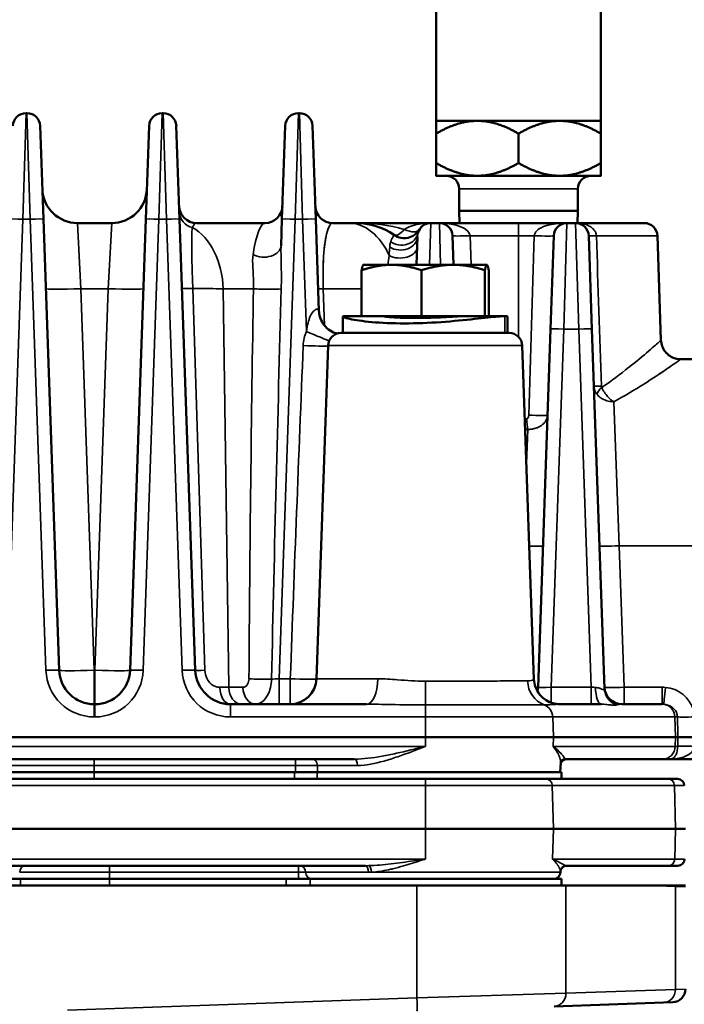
# Model space of a CAD drawing. Header units: inches. Extents: x 1 to 237, y 4 to 150.
# Tile 75 of 237: x 74.18 to 77.21, y 124.29 to 128.78. Entities that reach past the tile are written whole.
import ezdxf

# ---------------------------------------------------------------- set-up
doc = ezdxf.new("R2010")
doc.units = ezdxf.units.IN
doc.header["$LTSCALE"] = 7
doc.header["$MEASUREMENT"] = 0
for name, color, linetype, lineweight in [('Dimension (ANSI)', 7, 'Continuous', 25), ('Visible (ANSI)', 7, 'Continuous', 50), ('Visible Narrow (ANSI)', 7, 'Continuous', 35)]:
    doc.layers.add(name, color=color, linetype=linetype, lineweight=lineweight)
doc.styles.add('Dimension Text', font='tahoma.ttf')
doc.dimstyles.new('Dual Dimension', dxfattribs={"dimscale": 7, "dimtxt": 0.12, "dimasz": 0.098425, "dimexe": 0.125, "dimexo": 0.0625, "dimgap": 0.031496, "dimtad": 0, "dimtih": 1, "dimtoh": 1, "dimrnd": 1e-08, "dimzin": 4, "dimdsep": 46, "dimtxsty": 'Dimension Text', "dimcen": 0.09, "dimdle": 0.393701, "dimclrd": 256, "dimclre": 256, "dimclrt": 256, "dimadec": 0, "dimazin": 1, "dimtfac": 1, "dimtofl": 0, "dimtmove": 0, "dimatfit": 3, "dimfxl": 1, "dimtolj": 1, "dimtzin": 4, "dimlwd": -1, "dimlwe": -1, "dimarcsym": 0})

# ---------------------------------------------------------------- blocks, each defined once
blk = doc.blocks.new('*D10')
at = {"layer": 'Defpoints', "color": 0, "transparency": 16777216}
for p in [(20.6089, 136.146), (20.6089, 123.4689), (99.1107, 113.146)]:
    blk.add_point(p, dxfattribs=at)
at = {"layer": 'Dimension (ANSI)', "transparency": 16777216}
for p, q in [((20.6089, 123.9064), (20.6089, 137.021)), ((99.1107, 113.5835), (99.1107, 137.021)), ((21.2979, 136.146), (55.6692, 136.146)), ((98.4217, 136.146), (64.0504, 136.146))]:
    blk.add_line(p, q, dxfattribs=at)
for points in [[(21.2979, 136.2609), (21.2979, 136.0312), (20.6089, 136.146)], [(98.4217, 136.2609), (98.4217, 136.0312), (99.1107, 136.146)]]:
    blk.add_solid(points, dxfattribs=at)
at = {"layer": 'Dimension (ANSI)', "transparency": 16777216, "insert": (59.8598, 136.146), "char_height": 0.84, "attachment_point": 5, "style": 'Dimension Text'}
blk.add_mtext('\\A1;{\\H3.0x;(}\\S78.50^ 1993.9 mm;{\\H3.0x;)}', dxfattribs=at)

msp = doc.modelspace()

# ---------------------------------------------------------------- linework, layer by layer
at = {"layer": 'Visible (ANSI)'}
for p, q in [((76.0761, 129.4405), (76.0761, 128.3155)), ((76.8261, 129.4405), (76.8261, 128.3155)), ((74.2132, 128.3505), (74.209, 128.3505)), ((74.8332, 128.3505), (74.829, 128.3505)), ((75.4532, 128.3505), (75.449, 128.3505)), ((76.0761, 128.3155), (76.2636, 128.3155)), ((76.2636, 128.3155), (76.6386, 128.3155)), ((76.6386, 128.3155), (76.8261, 128.3155)), ((74.2731, 128.2926), (74.2879, 127.868)), ((74.7542, 127.868), (74.7691, 128.2926)), ((74.8931, 128.2926), (74.9079, 127.868)), ((75.3742, 127.868), (75.3891, 128.2926)), ((75.5131, 128.2926), (75.5279, 127.868)), ((76.0761, 128.2575), (76.0761, 128.1236)), ((76.4511, 128.2575), (76.4511, 128.1236)), ((76.8261, 128.2575), (76.8261, 128.1236)), ((76.0761, 128.0655), (76.2636, 128.0655)), ((76.2636, 128.0655), (76.6386, 128.0655)), ((76.6386, 128.0655), (76.8261, 128.0655)), ((76.1811, 127.9055), (76.1811, 128.0055)), ((76.7211, 127.9055), (76.7211, 128.0055)), ((76.1811, 127.9055), (76.7211, 127.9055)), ((76.183, 127.8505), (76.1811, 127.9055)), ((76.7192, 127.8505), (76.7211, 127.9055)), ((74.3596, 125.815), (74.2879, 127.868)), ((74.7542, 127.868), (74.6826, 125.815)), ((74.9796, 125.815), (74.9079, 127.868)), ((75.3742, 127.868), (75.37, 127.7472)), ((75.5425, 127.4514), (75.5279, 127.868)), ((74.5991, 127.8505), (74.4431, 127.8505)), ((75.2964, 127.8505), (74.9858, 127.8505)), ((75.6749, 127.8505), (75.6058, 127.8505)), ((75.6749, 127.8505), (75.71, 127.8505)), ((76.0516, 127.8505), (75.71, 127.8505)), ((76.0906, 127.8505), (76.0516, 127.8505)), ((76.4511, 127.8505), (76.0906, 127.8505)), ((76.4511, 127.8505), (76.6716, 127.8505)), ((76.7106, 127.8505), (76.6716, 127.8505)), ((76.7106, 127.8505), (77.0232, 127.8505)), ((75.987, 127.6605), (75.9915, 127.7892)), ((76.1506, 127.7926), (76.1552, 127.6605)), ((76.5968, 127.368), (76.6116, 127.7926)), ((76.7706, 127.7926), (76.7854, 127.368)), ((77.0831, 127.7926), (77.0997, 127.3174)), ((75.7369, 127.4265), (75.7369, 127.6354)), ((75.7451, 127.6605), (75.7447, 127.6603)), ((75.873, 127.6605), (75.7451, 127.6605)), ((76.1536, 127.6605), (75.873, 127.6605)), ((76.009, 127.4265), (76.009, 127.6354)), ((76.3067, 127.6605), (76.1536, 127.6605)), ((76.2981, 127.4265), (76.2981, 127.6354)), ((76.3071, 127.6605), (76.3067, 127.6605)), ((76.3071, 127.6605), (76.3075, 127.6603)), ((76.3153, 127.4265), (76.3153, 127.6354)), ((75.6633, 127.4265), (75.7369, 127.4265)), ((76.009, 127.4265), (75.7369, 127.4265)), ((75.8386, 127.426), (75.8386, 127.4265)), ((76.2981, 127.4265), (76.009, 127.4265)), ((76.3037, 127.4265), (76.2981, 127.4265)), ((76.3037, 127.4265), (76.3889, 127.4265)), ((76.0261, 127.3957), (76.0261, 127.3957)), ((76.5968, 127.368), (76.5399, 125.7378)), ((76.8426, 125.7305), (76.7854, 127.368)), ((76.4082, 127.3505), (75.644, 127.3505)), ((75.5841, 127.2926), (75.5311, 125.7764)), ((76.4681, 127.2926), (76.5211, 125.7751)), ((78.0331, 127.2305), (77.1896, 127.2305)), ((76.89, 126.8966), (76.89, 126.8966)), ((76.1488, 125.7657), (76.1488, 125.7657)), ((74.5226, 125.6605), (74.5195, 125.6605)), ((75.7589, 125.6605), (75.1395, 125.6605)), ((76.8271, 125.6605), (76.6385, 125.6605)), ((77.1047, 125.6605), (76.9223, 125.6605)), ((71.7752, 125.5105), (76.027, 125.5105)), ((76.6096, 125.5105), (76.027, 125.5105)), ((76.6096, 125.5105), (77.1659, 125.5105)), ((77.1769, 125.5105), (77.1659, 125.5105)), ((74.1205, 125.4105), (75.7035, 125.4105)), ((76.6414, 125.3505), (76.643, 125.3957)), ((76.6625, 125.4105), (77.1081, 125.4105)), ((77.1414, 125.4105), (77.1081, 125.4105)), ((77.1414, 125.4105), (78.0897, 125.4105)), ((74.5192, 125.3505), (74.1304, 125.3505)), ((75.4308, 125.3505), (74.5192, 125.3505)), ((75.5341, 125.3505), (75.4308, 125.3505)), ((75.5341, 125.3505), (76.647, 125.3505)), ((76.647, 125.3505), (76.647, 125.3205)), ((75.8183, 125.3205), (74.0426, 125.3205)), ((75.8183, 125.3205), (76.647, 125.3205)), ((77.1319, 125.3205), (76.647, 125.3205)), ((77.1319, 125.3205), (77.1749, 125.3205)), ((76.027, 125.093), (71.7752, 125.093)), ((76.027, 125.093), (76.6096, 125.093)), ((77.1659, 125.093), (76.6096, 125.093)), ((77.1659, 125.093), (77.2111, 125.093)), ((74.1054, 124.9255), (75.7543, 124.9255)), ((76.6418, 124.8957), (76.6419, 124.8992)), ((76.6703, 124.9255), (77.1334, 124.9255)), ((77.1765, 124.9255), (77.1334, 124.9255)), ((74.1841, 124.8655), (73.6181, 124.8655)), ((74.5885, 124.8655), (74.1841, 124.8655)), ((74.5885, 124.8655), (75.3925, 124.8655)), ((75.5025, 124.8655), (75.3925, 124.8655)), ((76.647, 124.8655), (75.5025, 124.8655)), ((76.647, 124.8655), (76.647, 124.8355)), ((75.9885, 124.8355), (73.9011, 124.8355)), ((75.9885, 124.8355), (76.6671, 124.8355)), ((77.0497, 124.8355), (76.6671, 124.8355)), ((77.0497, 124.8355), (77.1658, 124.8355)), ((77.1658, 124.8355), (77.211, 124.8355)), ((76.6128, 124.2852), (77.1116, 124.3026)), ((77.1532, 124.304), (77.1116, 124.3026))]:
    msp.add_line(p, q, dxfattribs=at)
for centre, radius, start, end in [((74.209, 128.2905), 0.06, 90, 178), ((74.2132, 128.2905), 0.06, 2, 90), ((74.829, 128.2905), 0.06, 90, 178), ((74.8332, 128.2905), 0.06, 2, 90), ((75.449, 128.2905), 0.06, 90, 178), ((75.4532, 128.2905), 0.06, 2, 90), ((76.1211, 128.0055), 0.06, 0, 90), ((76.7811, 128.0055), 0.06, 90, 180), ((74.4431, 128.0105), 0.16, 182, 270), ((74.5991, 128.0105), 0.16, 270, 358), ((74.9858, 127.9305), 0.08, 182, 270), ((75.2964, 127.9305), 0.08, 270, 358), ((75.6058, 127.9305), 0.08, 182, 270), ((75.2958, 127.913), 0.08, 257.163, 257.1651), ((75.43, 127.5405), 0.31, 61.0389, 61.0405), ((75.71, 127.5405), 0.31, 55.4694, 90), ((75.9311, 127.8618), 0.08, 235.4694, 329.388), ((76.0516, 127.7905), 0.06, 90, 166.4539), ((76.0906, 127.7905), 0.06, 2, 90), ((76.6716, 127.7905), 0.06, 90, 178), ((76.7106, 127.7905), 0.06, 2, 90), ((77.0232, 127.7905), 0.06, 2, 90), ((75.644, 127.2905), 0.06, 90, 178), ((76.4082, 127.2905), 0.06, 2, 90), ((74.5195, 125.8205), 0.16, 182, 270), ((74.5226, 125.8205), 0.16, 270, 358), ((75.1395, 125.8205), 0.16, 182, 270), ((75.4112, 125.7805), 0.12, 270, 358), ((76.3409, 125.7805), 0.12, 187.0787, 187.0804), ((76.4599, 125.7405), 0.08, 344.7758, 358), ((76.9223, 125.7405), 0.08, 182, 270), ((75.1902, 125.7505), 0.09, 294.7885, 294.8856), ((76.6716, 125.3805), 0.03, 90, 164.1614), ((77.1749, 125.2895), 0.031, 1.5, 90), ((77.1765, 124.9565), 0.031, 270, 358.5), ((76.6719, 124.8945), 0.031, 90, 152.1196), ((76.6108, 124.8965), 0.031, 270, 358.5), ((77.1511, 124.364), 0.06, 272, 0)]:
    msp.add_arc(centre, radius, start, end, dxfattribs=at)
for centre, major_axis, ratio, start_param, end_param in [((75.7025, 126.8855), (0.1216, 0.9579), 0.968243, 0.09746, 0.119133), ((76.8822, 127.0431), (0.0266, -0.001), 0.231312, 4.770003, 4.811269), ((76.6716, 124.8949), (-0.018, 0.0253), 0.997081, 0.000352, 0.075717)]:
    msp.add_ellipse(centre, major_axis=major_axis, ratio=ratio, start_param=start_param, end_param=end_param, dxfattribs=at)
for points, weights in [([(76.0761, 128.2575), (76.0761, 128.3155), (76.0761, 128.3155)], [1, 1.0379548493, 1]), ([(76.2636, 128.3155), (76.1766, 128.3155), (76.0761, 128.2575)], [1, 1.0379548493, 1]), ([(76.4511, 128.2575), (76.3506, 128.3155), (76.2636, 128.3155)], [1, 1.0379548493, 1]), ([(76.6386, 128.3155), (76.5516, 128.3155), (76.4511, 128.2575)], [1, 1.0379548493, 1]), ([(76.8261, 128.2575), (76.7256, 128.3155), (76.6386, 128.3155)], [1, 1.0379548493, 1]), ([(76.8261, 128.3155), (76.8261, 128.3155), (76.8261, 128.2575)], [1, 1.0379548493, 1]), ([(76.0761, 128.1236), (76.1766, 128.0655), (76.2636, 128.0655)], [1, 1.0379548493, 1]), ([(76.0761, 128.0655), (76.0761, 128.0655), (76.0761, 128.1236)], [1, 1.0379548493, 1]), ([(76.2636, 128.0655), (76.3506, 128.0655), (76.4511, 128.1236)], [1, 1.0379548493, 1]), ([(76.4511, 128.1236), (76.5516, 128.0655), (76.6386, 128.0655)], [1, 1.0379548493, 1]), ([(76.6386, 128.0655), (76.7256, 128.0655), (76.8261, 128.1236)], [1, 1.0379548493, 1]), ([(76.8261, 128.1236), (76.8261, 128.0655), (76.8261, 128.0655)], [1, 1.0379548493, 1]), ([(75.873, 127.6605), (75.8098, 127.6605), (75.7369, 127.6354)], [1, 1.0379548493, 1]), ([(75.7369, 127.6354), (75.7411, 127.6582), (75.7447, 127.6603)], [1, 1.03433853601, 1.00654350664]), ([(76.009, 127.6354), (75.9361, 127.6605), (75.873, 127.6605)], [1, 1.0379548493, 1]), ([(76.1536, 127.6605), (76.0865, 127.6605), (76.009, 127.6354)], [1, 1.0379548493, 1]), ([(76.2981, 127.6354), (76.2207, 127.6605), (76.1536, 127.6605)], [1, 1.0379548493, 1]), ([(76.3067, 127.6605), (76.3027, 127.6605), (76.2981, 127.6354)], [1, 1.0379548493, 1]), ([(76.3153, 127.6354), (76.3107, 127.6605), (76.3067, 127.6605)], [1, 1.0379548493, 1])]:
    msp.add_rational_spline(points, weights, degree=2, dxfattribs=at)
for points, knots in [([(75.713, 127.8505), (75.7122, 127.8505), (75.7113, 127.8505), (75.7103, 127.8505), (75.7102, 127.8505), (75.71, 127.8505)], [-0.007669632, -0.007669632, -0.007669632, -0.007669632, 0, 0, 0.001277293, 0.001277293, 0.001277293, 0.001277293]), ([(75.71, 127.8505), (75.7102, 127.8505), (75.7105, 127.8505), (75.7108, 127.8505), (75.7109, 127.8505), (75.7112, 127.8505), (75.7115, 127.8505), (75.7118, 127.8505), (75.712, 127.8505), (75.7121, 127.8505)], [0, 0, 0, 0, 0.001814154, 0.001814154, 0.002738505, 0.002738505, 0.00459507, 0.00459507, 0.005631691, 0.005631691, 0.005631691, 0.005631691]), ([(75.5425, 127.4514), (75.5428, 127.4423), (75.5444, 127.4328), (75.5502, 127.4132), (75.5549, 127.4031), (75.5677, 127.3835), (75.5764, 127.3742), (75.5955, 127.3592), (75.6063, 127.3535), (75.6195, 127.3489), (75.6222, 127.3481), (75.6249, 127.3474)], [0, 0, 0, 0, 0.0757488, 0.0757488, 0.1622644, 0.1622644, 0.2601964, 0.2601964, 0.3564399, 0.3564399, 0.3821728, 0.3821728, 0.3821728, 0.3821728]), ([(75.8386, 127.426), (75.8386, 127.4258), (75.8392, 127.4256), (75.8438, 127.4246), (75.8524, 127.4235), (75.8762, 127.4214), (75.8929, 127.4203), (75.9328, 127.4187), (75.9559, 127.4183), (75.9787, 127.4183), (76.0015, 127.4183), (76.027, 127.4187), (76.0765, 127.4203), (76.1005, 127.4214), (76.1411, 127.4235), (76.1604, 127.4246), (76.1906, 127.4261), (76.2015, 127.4265), (76.2075, 127.4265)], [2.271818, 2.271818, 2.271818, 2.271818, 2.333457, 2.333457, 2.512954, 2.512954, 2.69245, 2.69245, 2.871947, 2.871947, 2.871947, 3.051444, 3.051444, 3.230941, 3.230941, 3.410438, 3.410438, 3.589934, 3.589934, 3.589934, 3.589934]), ([(77.0997, 127.3173), (77.1, 127.3081), (77.1019, 127.2987), (77.1083, 127.281), (77.113, 127.2725), (77.1248, 127.2575), (77.132, 127.2508), (77.148, 127.2404), (77.1568, 127.2363), (77.1736, 127.2316), (77.1816, 127.2305), (77.1896, 127.2305)], [0.0001246, 0.0001246, 0.0001246, 0.0001246, 0.0709243, 0.0709243, 0.1434791, 0.1434791, 0.2165117, 0.2165117, 0.2887375, 0.2887375, 0.3493883, 0.3493883, 0.3493883, 0.3493883]), ([(76.8846, 127.0368), (76.8845, 127.0369), (76.8844, 127.037), (76.8843, 127.037), (76.8841, 127.0371), (76.8839, 127.0372), (76.8838, 127.0373)], [-0.0001298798, -0.0001298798, -0.0001298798, -0.0001298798, 0, 0, 0, 0.0002072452, 0.0002072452, 0.0002072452, 0.0002072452]), ([(76.5211, 125.7751), (76.5216, 125.7623), (76.5242, 125.7494), (76.5332, 125.7253), (76.5398, 125.7137), (76.5561, 125.694), (76.5658, 125.6856), (76.5866, 125.6724), (76.598, 125.6675), (76.6193, 125.6618), (76.6295, 125.6605), (76.6385, 125.6605)], [0, 0, 0, 0, 0.0997136, 0.0997136, 0.2003739, 0.2003739, 0.2985207, 0.2985207, 0.3963465, 0.3963465, 0.4825044, 0.4825044, 0.4825044, 0.4825044]), ([(77.1769, 125.5105), (77.1794, 125.5105), (77.1833, 125.5105), (77.1882, 125.5105), (77.1931, 125.5105), (77.1991, 125.5105), (77.2059, 125.5105), (77.2079, 125.5105), (77.2099, 125.5105), (77.2119, 125.5105), (77.2155, 125.5105), (77.2189, 125.5105), (77.222, 125.5105), (77.2242, 125.5105), (77.2264, 125.5105), (77.2283, 125.5105), (77.2363, 125.5105), (77.2448, 125.5105), (77.2532, 125.5105)], [0, 0, 0, 0, 0.0643046, 0.0643046, 0.0643046, 0.1285716, 0.1285716, 0.1285716, 0.1479107, 0.1479107, 0.1479107, 0.1828104, 0.1828104, 0.1828104, 0.2081261, 0.2081261, 0.2081261, 0.3138703, 0.3138703, 0.3138703, 0.3138703]), ([(76.6625, 125.4105), (76.6588, 125.4105), (76.6531, 125.4087), (76.6459, 125.4029), (76.6442, 125.3997), (76.6431, 125.3968), (76.643, 125.3961), (76.643, 125.3958)], [0, 0, 0, 0, 0.1057235, 0.1057235, 0.203606, 0.203606, 0.2588626, 0.2588626, 0.2588626, 0.2588626]), ([(76.652, 124.9185), (76.6488, 124.9158), (76.6465, 124.9127), (76.6434, 124.907), (76.6426, 124.9045), (76.642, 124.9012), (76.6419, 124.9002), (76.6419, 124.8994)], [0, 0, 0, 0, 0.0430882, 0.0430882, 0.0855756, 0.0855756, 0.1141935, 0.1141935, 0.1141935, 0.1141935]), ([(76.6703, 124.9255), (76.6677, 124.9255), (76.6646, 124.9251), (76.6615, 124.9241), (76.6612, 124.924), (76.6609, 124.9239)], [0, 0, 0, 0, 0.02943186, 0.02943186, 0.03316486, 0.03316486, 0.03316486, 0.03316486])]:
    msp.add_open_spline(points, degree=3, knots=knots, dxfattribs=at)
for points in [[(75.7333, 127.8502), (75.7334, 127.8502), (75.7334, 127.8502), (75.7335, 127.8502)], [(75.6633, 127.4265), (75.6491, 127.4265), (75.6455, 127.4218), (75.7157, 127.4059), (75.8475, 127.3931), (76.0145, 127.3931), (76.1836, 127.4059), (76.3216, 127.4218), (76.3747, 127.4265), (76.3889, 127.4265)], [(75.652, 127.3505), (75.6517, 127.3752), (75.6514, 127.3998), (75.6511, 127.4244)], [(76.3889, 127.4265), (76.397, 127.4265), (76.4011, 127.4258), (76.401, 127.4244)], [(76.401, 127.4244), (76.4008, 127.3998), (76.4005, 127.3752), (76.4002, 127.3505)], [(75.228, 125.6689), (75.228, 125.6689), (75.2279, 125.6689), (75.2279, 125.6689)], [(76.6429, 125.3957), (76.6429, 125.3957), (76.6429, 125.3957), (76.6429, 125.3957)], [(77.1557, 125.411), (77.1558, 125.411), (77.1559, 125.411), (77.156, 125.411)]]:
    msp.add_open_spline(points, degree=3, dxfattribs=at)
at = {"layer": 'Visible Narrow (ANSI)'}
for p, q in [((74.209, 128.3505), (74.1942, 127.868)), ((74.228, 127.868), (74.2132, 128.3505)), ((74.829, 128.3505), (74.8142, 127.868)), ((74.848, 127.868), (74.8332, 128.3505)), ((75.449, 128.3505), (75.4342, 127.868)), ((75.468, 127.868), (75.4532, 128.3505)), ((76.7211, 128.0055), (76.1811, 128.0055)), ((74.1225, 125.815), (74.1942, 127.868)), ((74.1942, 127.868), (74.228, 127.868)), ((74.228, 127.868), (74.2997, 125.815)), ((74.7425, 125.815), (74.8142, 127.868)), ((74.8142, 127.868), (74.848, 127.868)), ((74.848, 127.868), (74.9197, 125.815)), ((75.3612, 125.7764), (75.4342, 127.868)), ((75.4342, 127.868), (75.468, 127.868)), ((75.468, 127.868), (75.4858, 127.3574)), ((74.4431, 127.8505), (74.4589, 127.5514)), ((74.5833, 127.5514), (74.5991, 127.8505)), ((74.9873, 127.8162), (74.9873, 127.8162)), ((74.9903, 127.814), (74.9903, 127.814)), ((76.0516, 127.8505), (76.0457, 127.6605)), ((76.0965, 127.6605), (76.0906, 127.8505)), ((76.4511, 127.8505), (76.4511, 127.7926)), ((76.6716, 127.8505), (76.6567, 127.368)), ((76.7254, 127.368), (76.7106, 127.8505)), ((76.2351, 127.6605), (76.2305, 127.7926)), ((76.2305, 127.7926), (76.4511, 127.7926)), ((76.4511, 127.7926), (76.4511, 127.3325)), ((76.5226, 127.7926), (76.4511, 127.7926)), ((77.0831, 127.7926), (76.8057, 127.7926)), ((75.9136, 127.7502), (75.9136, 127.7502)), ((74.5195, 125.815), (74.4589, 127.5514)), ((74.4589, 127.5514), (74.5833, 127.5514)), ((74.5833, 127.5514), (74.5226, 125.815)), ((75.0232, 125.8147), (74.9681, 127.5523)), ((75.1324, 125.7378), (75.1061, 127.5514)), ((75.1061, 127.5514), (75.2444, 127.5514)), ((75.5683, 127.384), (75.5624, 127.5514)), ((75.5624, 127.5514), (75.7369, 127.5514)), ((75.6633, 127.4187), (75.6633, 127.4187)), ((76.3889, 127.3505), (76.3889, 127.4265)), ((76.5998, 125.7378), (76.6567, 127.368)), ((76.6567, 127.368), (76.7254, 127.368)), ((76.7254, 127.368), (76.7824, 125.7378)), ((76.4681, 127.2926), (75.5841, 127.2926)), ((76.8846, 127.0368), (76.9098, 126.3813)), ((76.4868, 126.7567), (76.4928, 126.9113)), ((76.9323, 125.7378), (76.9098, 126.3813)), ((78.0607, 126.3813), (76.9098, 126.3813)), ((74.5195, 125.815), (74.5195, 125.6605)), ((74.5226, 125.815), (74.5195, 125.815)), ((74.5226, 125.6605), (74.5226, 125.815)), ((75.3612, 125.7764), (75.3612, 125.6605)), ((75.4121, 125.7764), (75.3612, 125.7764)), ((75.4121, 125.7764), (75.4121, 125.6605)), ((75.5311, 125.7764), (75.811, 125.7764)), ((76.1923, 125.7657), (76.1923, 125.7657)), ((75.1964, 125.7378), (75.1324, 125.7378)), ((76.5998, 125.7378), (76.5998, 125.6675)), ((76.7824, 125.7378), (76.5998, 125.7378)), ((76.7824, 125.7378), (76.7824, 125.6605)), ((76.9323, 125.7378), (76.9323, 125.6605)), ((77.1047, 125.7378), (76.9323, 125.7378)), ((77.1047, 125.6605), (77.1047, 125.7378)), ((74.5195, 125.6026), (74.5195, 125.6605)), ((74.5226, 125.6605), (74.5226, 125.6026)), ((75.1395, 125.6026), (75.1395, 125.6605)), ((76.027, 125.6569), (76.027, 125.6026)), ((74.5195, 125.6026), (74.5226, 125.6026)), ((75.1395, 125.6026), (76.027, 125.6026)), ((76.027, 125.5105), (76.027, 125.6026)), ((76.6066, 125.6026), (76.027, 125.6026)), ((76.6066, 125.6026), (77.1628, 125.6026)), ((76.6096, 125.5105), (76.6066, 125.6026)), ((77.1659, 125.5105), (77.1628, 125.6026)), ((77.1745, 125.6026), (77.1628, 125.6026)), ((76.027, 125.4685), (76.027, 125.5105)), ((76.6082, 125.4685), (76.6096, 125.5105)), ((77.1645, 125.4685), (77.1659, 125.5105)), ((77.1769, 125.5105), (77.1758, 125.4685)), ((76.027, 125.4685), (74.0755, 125.4685)), ((77.1645, 125.4685), (76.6082, 125.4685)), ((77.1645, 125.4685), (77.1758, 125.4685)), ((74.5192, 125.3816), (74.5192, 125.4105)), ((75.4357, 125.3816), (75.4357, 125.4105)), ((74.1269, 125.3816), (74.5192, 125.3816)), ((74.5192, 125.3505), (74.5192, 125.3816)), ((74.5192, 125.3816), (75.4357, 125.3816)), ((74.5192, 125.3205), (74.5192, 125.3505)), ((75.4308, 125.3505), (75.4308, 125.3205)), ((75.4357, 125.3816), (75.4357, 125.3505)), ((75.4357, 125.3816), (75.5352, 125.3816)), ((75.5341, 125.3205), (75.5341, 125.3505)), ((75.5361, 125.3505), (75.5352, 125.3816)), ((75.7185, 125.3816), (75.5352, 125.3816)), ((76.027, 125.3205), (76.027, 125.2904)), ((71.7752, 125.2904), (76.027, 125.2904)), ((76.6047, 125.2904), (76.027, 125.2904)), ((76.027, 125.2904), (76.027, 125.093)), ((76.6047, 125.2904), (77.161, 125.2904)), ((76.6047, 125.2904), (76.6096, 125.093)), ((77.2059, 125.2904), (77.161, 125.2904)), ((77.161, 125.2904), (77.1659, 125.093)), ((76.027, 125.093), (76.027, 124.9557)), ((76.6096, 125.093), (76.6062, 124.9557)), ((77.1659, 125.093), (77.1625, 124.9557)), ((76.027, 124.9557), (74.0424, 124.9557)), ((77.1625, 124.9557), (76.6062, 124.9557)), ((77.1625, 124.9557), (77.2075, 124.9557)), ((74.5885, 124.8955), (74.5885, 124.9255)), ((75.4497, 124.8955), (75.4497, 124.9255)), ((74.18, 124.8955), (74.5885, 124.8955)), ((74.1841, 124.8655), (74.1841, 124.8355)), ((74.5885, 124.8955), (75.4497, 124.8955)), ((74.5885, 124.8955), (74.5885, 124.8655)), ((74.5885, 124.8355), (74.5885, 124.8655)), ((75.3925, 124.8655), (75.3925, 124.8355)), ((75.4497, 124.8955), (75.4818, 124.8955)), ((75.4497, 124.8955), (75.4497, 124.8655)), ((75.7674, 124.8955), (75.4818, 124.8955)), ((75.5025, 124.8355), (75.5025, 124.8655)), ((75.7818, 124.8957), (76.6418, 124.8957)), ((75.9885, 124.8355), (75.9885, 124.3233)), ((76.6671, 124.3451), (76.6671, 124.8355)), ((77.0497, 124.8355), (77.1659, 124.8315)), ((77.1659, 124.8315), (77.1659, 124.3625)), ((77.2111, 124.8302), (77.1659, 124.8315)), ((77.1659, 124.3625), (76.6671, 124.3451)), ((77.1659, 124.3625), (77.2111, 124.364)), ((75.9885, 124.3233), (74.397, 124.2677)), ((75.9885, 124.3233), (76.6671, 124.3451))]:
    msp.add_line(p, q, dxfattribs=at)
for centre, start, end in [((74.5195, 125.8226), 182, 270), ((74.5226, 125.8226), 270, 358), ((75.1395, 125.8226), 182, 270)]:
    msp.add_arc(centre, 0.22, start, end, dxfattribs=at)
for centre, major_axis, ratio, start_param, end_param in [((74.9867, 127.9042), (-0.08, -0.0028), 0.963744, 0, 1.278746), ((74.1942, 127.8659), (-0.06, 0.0021), 0.034878, 4.713607, 6.283185), ((74.228, 127.8659), (0.06, 0.0021), 0.034878, 0, 1.569578), ((74.8142, 127.8659), (-0.06, 0.0021), 0.034878, 4.713607, 6.283185), ((74.848, 127.8659), (0.06, 0.0021), 0.034878, 0, 1.569578), ((75.4342, 127.8659), (-0.06, 0.0021), 0.034878, 4.713607, 6.283185), ((75.468, 127.8659), (0.06, 0.0021), 0.034878, 0, 1.569578), ((74.9994, 127.5405), (-0.0141, 0.31), 0.182116, 6.27491, 6.644653), ((74.8871, 127.5405), (0, 0.31), 0.707107, 4.747296, 5.913442), ((75.2828, 127.5405), (-0.0141, -0.31), 0.182116, 3.149868, 4.153872), ((75.6194, 127.5405), (-0.0141, 0.31), 0.182116, 6.27491, 7.810799), ((75.6194, 127.5405), (0.0141, -0.31), 0.182116, 3.538158, 4.669207), ((75.6749, 127.5405), (0, 0.31), 0.707107, 5.263122, 6.283185), ((75.9311, 127.8618), (-0.0453, -0.0659), 0.317985, 0, 1.137892), ((76.0516, 127.7905), (-0.14, 0), 0.428571, 4.712389, 5.748904), ((75.9311, 127.8618), (0.0689, -0.0407), 0.453776, 4.974694, 6.283185), ((76.0906, 127.7905), (0.14, 0), 0.428571, 0.034907, 1.570796), ((75.9115, 127.792), (0.08, -0.0028), 0.805703, 4.112043, 6.283185), ((75.9155, 127.8233), (0.0778, -0.0187), 0.912635, 4.31081, 6.28318), ((75.9434, 127.853), (-0.0479, -0.0641), 0.980372, 1.30646, 1.30649), ((76.2305, 127.7954), (-0.08, -0.0028), 0.034878, 0, 1.569578), ((76.5317, 127.7954), (0.08, -0.0028), 0.03907, 4.600351, 6.283185), ((76.8505, 127.7954), (-0.08, -0.0028), 0.018504, 0, 0.974529), ((74.9903, 127.8024), (-0.08, -0.0028), 0.671235, 1.19952, 1.199569), ((75.2901, 127.7499), (0.08, -0.0028), 0.682747, 4.096808, 6.283185), ((75.9099, 127.7446), (0.08, -0.0028), 0.670136, 4.088835, 6.283185), ((75.8652, 127.5634), (0.008, 0.2333), 0.044004, 0.711092, 0.932157), ((75.9028, 127.5405), (-0.0141, -0.31), 0.182116, 4.169931, 4.323184), ((74.4589, 127.5569), (-0.1599, -0.0056), 0.034878, 0, 1.569578), ((74.5833, 127.5569), (0.1599, -0.0056), 0.034878, 4.713607, 6.283185), ((74.9989, 127.5553), (-0.08, -0.0028), 0.02634, 0, 1.173803), ((74.8022, 127.5405), (0.43, 0.0045), 0.025157, 0.7855, 1.17453), ((75.3286, 126.4578), (-0.041, -4.0091), 0.02472, 4.436378, 4.883594), ((75.301, 127.5542), (-0.08, 0.0014), 0.066466, 0.787005, 2.632172), ((75.3851, 126.4606), (-0.0976, -4.0091), 0.0106, 4.437368, 4.884584), ((74.9898, 127.5405), (-0.7501, -0.0108), 0.01441, 4.179182, 4.179183), ((75.619, 127.5542), (-0.08, -0.0028), 0.014454, 0, 0.784894), ((75.6188, 127.5596), (0.08, 0.0028), 0.034878, 3.926375, 3.926382), ((76.6567, 127.3659), (-0.06, 0.0021), 0.034878, 4.713607, 6.283185), ((76.7254, 127.3659), (0.06, 0.0021), 0.034878, 0, 1.569578), ((75.6057, 127.2964), (-0.0384, -0.1501), 0.862667, 4.521756, 4.95389), ((75.4858, 127.3615), (0.1098, -0.0484), 0.03194, 4.726462, 5.950417), ((75.4708, 127.2968), (0.1199, -0.0049), 0.034871, 4.71381, 5.949271), ((76.8744, 127.1109), (-0.08, -0.0028), 0.018118, 0, 0.957212), ((76.8761, 127.1051), (-0.0662, -0.0449), 0.340166, 5.232516, 5.930002), ((76.8367, 127.1137), (0.0042, 0.0137), 0.522094, 2.150348, 2.70554), ((76.4732, 127.2225), (0.3499, 0.038), 0.748049, 4.649845, 4.674095), ((76.4928, 126.9622), (-0.0057, 0.0798), 0.058581, 1.601622, 2.259531), ((76.5031, 126.9789), (0.08, -0.0028), 0.037419, 4.643342, 6.283185), ((76.4752, 127.1536), (0.3943, 0.024), 0.61514, 4.690676, 4.719386), ((76.4724, 126.3844), (0.0899, -0.0031), 0.034878, 5.025385, 6.283185), ((76.9098, 126.3844), (-0.0899, -0.0031), 0.034878, 0, 1.569578), ((74.2997, 125.8129), (0.06, 0.0021), 0.034878, 0, 1.569578), ((74.5195, 125.8205), (-0.1599, -0.0056), 0.034878, 0, 1.569578), ((74.5226, 125.8205), (0.1599, -0.0056), 0.034878, 4.713607, 6.283185), ((74.7425, 125.8129), (-0.06, 0.0021), 0.034878, 4.713607, 6.283185), ((74.9197, 125.8129), (0.06, 0.0021), 0.034878, 0, 1.569578), ((75.0596, 125.8178), (-0.08, -0.0028), 0.02443, 0, 1.09697), ((75.2805, 125.7786), (-0.08, 0.0005), 0.05526, 0.786319, 2.184546), ((75.3614, 125.7805), (-0.0602, -0.0042), 0.068996, 0.948479, 1.562315), ((75.4121, 125.7805), (0.1199, -0.0044), 0.034876, 4.713674, 6.160842), ((75.7589, 125.7805), (0, -0.12), 0.434505, 0, 1.53589), ((76.027, 125.7697), (0.0001, -0.12), 0.001434, 4.747295, 5.93476), ((76.3409, 125.7805), (0, 0.12), 0.511986, 1.693493, 1.693504), ((76.6053, 125.7707), (0.0006, -0.12), 0.941433, 4.742364, 5.94654), ((74.8282, 125.7405), (-0.4301, 0.0012), 0.00649, 2.227367, 2.356306), ((75.1395, 125.7405), (0, -0.08), 0.610258, 4.748864, 6.283185), ((75.1889, 125.7405), (0, -0.08), 0.707107, 4.747296, 6.283185), ((75.253, 125.7405), (0, -0.08), 0.707107, 4.747296, 6.283185), ((76.4499, 125.7405), (-0.09, 0.0028), 0.031002, 2.644261, 3.141472), ((76.6, 125.7405), (-0.0601, -0.0028), 0.046197, 6.279413, 7.848991), ((76.7822, 125.7405), (-0.0601, 0.0028), 0.046197, 1.575787, 1.900845), ((76.8271, 125.7405), (0, -0.08), 0.319482, 4.756607, 6.283185), ((76.9323, 125.7405), (-0.09, -0.0028), 0.031002, 0.00012, 1.569699), ((76.9225, 125.7333), (-0.08, -0.0028), 0.993364, 0, 1.233333), ((77.103, 125.5978), (0.1484, 0.0141), 0.938558, 1.36831, 1.46996), ((77.1198, 125.7398), (-0.0076, -0.0796), 0.003336, 0.034714, 1.536049), ((76.9272, 125.6005), (-0.0749, 0.0104), 0.789118, 4.886295, 5.209193), ((77.103, 125.6005), (0.0738, 0.0042), 0.811518, 1.398424, 1.500073), ((77.1065, 125.6005), (0, 0.06), 0.939693, 4.747296, 6.181535), ((76.5502, 125.6005), (0, 0.06), 0.939693, 4.747296, 5.951467), ((77.2509, 125.6054), (-0.08, -0.0021), 0.034888, 0.300179, 1.569898), ((77.1081, 125.4705), (0, -0.06), 0.939693, 0, 1.53589), ((77.2521, 125.4657), (-0.08, 0.0021), 0.034888, 4.713286, 5.981452), ((75.5112, 125.3805), (0, 0.03), 0.798985, 4.747296, 6.283185), ((75.7035, 125.3805), (0, 0.03), 0.501163, 4.747296, 6.283185), ((76.5756, 125.2895), (0, 0.031), 0.939693, 4.738569, 6.283185), ((77.1319, 125.2895), (0, 0.031), 0.939693, 4.738569, 6.283185), ((77.1334, 124.9565), (0, -0.031), 0.939693, 0, 1.544616), ((74.205, 124.8945), (0, 0.031), 0.80869, 0, 1.538533), ((75.4543, 124.8945), (0, 0.031), 0.886689, 4.744653, 6.283185), ((75.7543, 124.8945), (0, 0.031), 0.42225, 4.744653, 6.283185), ((75.7694, 124.8949), (-0.0015, 0.031), 0.399478, 4.719289, 6.162779), ((76.6716, 124.8949), (-0.018, 0.0253), 0.997081, 5.767296, 6.283538), ((75.5093, 124.8965), (0, -0.031), 0.886689, 4.744653, 6.283185), ((75.958, 125.0498), (0.3446, 0.0971), 0.347619, 4.031595, 4.080677), ((77.0531, 124.8315), (0.0042, 0.1199), 0.939626, 4.74519, 4.778998), ((77.1095, 124.3625), (0.0021, -0.06), 0.939626, 0, 1.537996), ((75.9864, 124.3233), (0.0021, -0.06), 0.034878, 0, 1.569578), ((76.6107, 124.3451), (0.0021, -0.06), 0.939626, 0, 1.537996)]:
    msp.add_ellipse(centre, major_axis=major_axis, ratio=ratio, start_param=start_param, end_param=end_param, dxfattribs=at)
for points, knots in [([(74.9681, 127.5523), (74.9668, 127.5889), (74.9655, 127.6251), (74.9646, 127.6587), (74.964, 127.683), (74.9635, 127.7059), (74.9632, 127.7265), (74.9632, 127.7315), (74.9631, 127.7363), (74.9631, 127.7409), (74.9631, 127.7436), (74.9631, 127.7463), (74.963, 127.7489), (74.9629, 127.7796), (74.9634, 127.8033), (74.9649, 127.819), (74.9652, 127.8225), (74.9656, 127.8257), (74.9661, 127.8285), (74.9662, 127.8288), (74.9662, 127.8292), (74.9663, 127.8296)], [0, 0, 0, 0, 0.351282, 0.351282, 0.351282, 0.605757, 0.605757, 0.605757, 0.666836, 0.666836, 0.666836, 0.702563, 0.702563, 0.702563, 1.120806, 1.120806, 1.120806, 1.216044, 1.216044, 1.216044, 1.229486, 1.229486, 1.229486, 1.229486]), ([(76.6716, 127.8505), (76.6715, 127.8505), (76.6714, 127.8505), (76.6648, 127.8505), (76.6518, 127.8503), (76.6325, 127.849), (76.6137, 127.8468), (76.5952, 127.8434), (76.5777, 127.8389), (76.5613, 127.8329), (76.5466, 127.8253), (76.5301, 127.8129), (76.5232, 127.8009), (76.5226, 127.7926)], [-0.0009779, -0.0009779, -0.0009779, -0.0009779, 0, 0, 0.0732543, 0.1465085, 0.2197628, 0.2930171, 0.3662713, 0.4395256, 0.5127799, 0.5860341, 0.7325427, 0.7325427, 0.7325427, 0.7325427]), ([(76.6284, 127.8484), (76.6298, 127.8486), (76.6439, 127.85), (76.6583, 127.8505), (76.6714, 127.8505), (76.6715, 127.8505), (76.6716, 127.8505)], [0.569622, 0.569622, 0.569622, 0.569622, 0.5860341, 0.7325427, 0.7325427, 0.7335206, 0.7335206, 0.7335206, 0.7335206]), ([(76.8057, 127.7926), (76.8054, 127.7974), (76.8043, 127.8022), (76.8005, 127.8113), (76.7978, 127.8156), (76.7919, 127.8228), (76.7889, 127.8257), (76.7806, 127.8325), (76.7748, 127.836), (76.7672, 127.8396), (76.7659, 127.8402), (76.7566, 127.8441), (76.7479, 127.8465), (76.7298, 127.8497), (76.7205, 127.8505), (76.7108, 127.8505), (76.7107, 127.8505), (76.7106, 127.8505)], [0, 0, 0, 0, 0.0849796, 0.0849796, 0.1693434, 0.1693434, 0.2344319, 0.2344319, 0.3319511, 0.3319511, 0.3516479, 0.3516479, 0.4701413, 0.4701413, 0.5860799, 0.5860799, 0.587042, 0.587042, 0.587042, 0.587042]), ([(75.8693, 127.7653), (75.8679, 127.7612), (75.8668, 127.7567), (75.8659, 127.7516), (75.8653, 127.7481), (75.8648, 127.7444), (75.8645, 127.7404)], [0.0000002, 0.0000002, 0.0000002, 0.0000002, 0.0961228, 0.0961228, 0.0961228, 0.1615425, 0.1615425, 0.1615425, 0.1615425]), ([(75.8857, 127.7959), (75.8857, 127.7959), (75.8814, 127.791), (75.8726, 127.7752), (75.8693, 127.7653)], [0, 0, 0, 0, 0.3162134, 0.5533735, 0.5533735, 0.5533735, 0.5533735]), ([(75.9915, 127.7892), (75.9916, 127.7934), (75.992, 127.7969), (75.9924, 127.7999), (75.9927, 127.8017), (75.993, 127.8032), (75.9932, 127.8046)], [-0.1615432, -0.1615432, -0.1615432, -0.1615432, -0.0608448, -0.0608448, -0.0608448, 0, 0, 0, 0]), ([(75.3708, 127.5504), (75.3719, 127.5911), (75.371, 127.6619), (75.3692, 127.7244), (75.37, 127.7472)], [0, 0, 0, 0, 0.3108178, 0.5439312, 0.5439312, 0.5439312, 0.5439312]), ([(75.2424, 127.707), (75.2395, 127.6892), (75.2421, 127.64), (75.2453, 127.5837), (75.2444, 127.5514)], [-0.5439312, -0.5439312, -0.5439312, -0.5439312, -0.3108178, 0, 0, 0, 0]), ([(75.5425, 127.4514), (75.5425, 127.4518), (75.5424, 127.4527), (75.5423, 127.4541), (75.5418, 127.4562), (75.5406, 127.4579), (75.5391, 127.4586), (75.5373, 127.459), (75.5337, 127.4589), (75.5262, 127.4564), (75.5167, 127.4487), (75.5087, 127.4375), (75.5009, 127.4226), (75.4923, 127.3971), (75.4875, 127.3712), (75.4858, 127.3574)], [-0.8145059, -0.8145059, -0.8145059, -0.8145059, -0.7999612, -0.7854164, -0.7563269, -0.6981479, -0.6545137, -0.6399689, -0.5817899, -0.465432, -0.349074, -0.290895, -0.232716, -0.116358, 0, 0, 0, 0]), ([(77.0997, 127.3174), (77.0997, 127.3174), (77.0932, 127.3115), (77.05, 127.2732), (76.9575, 127.195), (76.8754, 127.1329), (76.8299, 127.1023)], [2.5277, 2.5277, 2.5277, 2.5277, 2.798336, 3.340555, 3.882775, 4.424995, 4.424995, 4.424995, 4.424995]), ([(76.8846, 127.0368), (76.9353, 127.0641), (77.0278, 127.12), (77.1328, 127.1904), (77.1822, 127.2252), (77.1896, 127.2305), (77.1896, 127.2305)], [-4.415416, -4.415416, -4.415416, -4.415416, -3.882775, -3.340555, -2.798336, -2.527705, -2.527705, -2.527705, -2.527705]), ([(76.7945, 127.1081), (76.7946, 127.1035), (76.7953, 127.0989), (76.7978, 127.0897), (76.7996, 127.0853), (76.8038, 127.0774), (76.8061, 127.0739), (76.8088, 127.0706)], [0, 0, 0, 0, 0.00590304, 0.00590304, 0.01135985, 0.01135985, 0.01575791, 0.01575791, 0.01575791, 0.01575791]), ([(76.8838, 127.0373), (76.8796, 127.0399), (76.8753, 127.0429), (76.8687, 127.0485), (76.8663, 127.0506), (76.8589, 127.0579), (76.854, 127.0634), (76.8442, 127.0762), (76.8393, 127.0836), (76.8333, 127.0949), (76.8315, 127.0986), (76.8299, 127.1023)], [0.00020725, 0.00020725, 0.00020725, 0.00020725, 0.00562733, 0.00562733, 0.00878545, 0.00878545, 0.01559782, 0.01559782, 0.02338299, 0.02338299, 0.02697602, 0.02697602, 0.02697602, 0.02697602]), ([(76.8088, 127.0706), (76.813, 127.0653), (76.8179, 127.0606), (76.8235, 127.0564), (76.8246, 127.0556), (76.8256, 127.0549), (76.8267, 127.0541), (76.8275, 127.0536), (76.8284, 127.053), (76.8292, 127.0525), (76.8351, 127.0488), (76.8416, 127.0457), (76.8484, 127.0433), (76.8498, 127.0428), (76.8512, 127.0423), (76.8526, 127.0419), (76.8616, 127.0391), (76.871, 127.0375), (76.8804, 127.037), (76.8814, 127.0369), (76.8824, 127.0369), (76.8835, 127.0369)], [-0.0269759, -0.0269759, -0.0269759, -0.0269759, -0.02017251, -0.02017251, -0.02017251, -0.0189098, -0.0189098, -0.0189098, -0.01793419, -0.01793419, -0.01793419, -0.01123834, -0.01123834, -0.01123834, -0.00985378, -0.00985378, -0.00985378, -0.00116854, -0.00116854, -0.00116854, -0.00020849, -0.00020849, -0.00020849, -0.00020849]), ([(76.4975, 126.9761), (76.4975, 126.9759), (76.4975, 126.9754), (76.4974, 126.9744), (76.4972, 126.9726), (76.4966, 126.9691), (76.4952, 126.9654), (76.493, 126.9621), (76.4909, 126.9602), (76.4892, 126.9595), (76.4883, 126.9594)], [-0.05397486, -0.05397486, -0.05397486, -0.05397486, -0.05204718, -0.05011951, -0.04626416, -0.03855347, -0.02313208, -0.01542139, -0.00771069, 0, 0, 0, 0]), ([(76.4918, 126.961), (76.4922, 126.9614), (76.4928, 126.9619), (76.4932, 126.9625), (76.4934, 126.9627)], [-0.042954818, -0.042954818, -0.042954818, -0.042954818, -0.038556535, -0.036814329, -0.036814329, -0.036814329, -0.036814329]), ([(76.4928, 126.9113), (76.4985, 126.9112), (76.5042, 126.9116), (76.5126, 126.9126), (76.5155, 126.9132), (76.5236, 126.9148), (76.5285, 126.9162), (76.5352, 126.9186), (76.5373, 126.9195), (76.5426, 126.9218), (76.5455, 126.9233), (76.5509, 126.9263), (76.5533, 126.9279), (76.5592, 126.9321), (76.5625, 126.9349), (76.5685, 126.941), (76.5712, 126.9443), (76.5743, 126.9489), (76.5751, 126.9502), (76.578, 126.9554), (76.5798, 126.9594), (76.5816, 126.9656), (76.5821, 126.9677), (76.5826, 126.9708), (76.5828, 126.9719), (76.583, 126.974), (76.5831, 126.9751), (76.5831, 126.9761)], [0, 0, 0, 0, 0.00490787, 0.00490787, 0.00771069, 0.00771069, 0.01284106, 0.01284106, 0.01542139, 0.01542139, 0.01940978, 0.01940978, 0.02313208, 0.02313208, 0.0293377, 0.0293377, 0.03606342, 0.03606342, 0.03855347, 0.03855347, 0.04626416, 0.04626416, 0.05011951, 0.05011951, 0.05204718, 0.05204718, 0.05397486, 0.05397486, 0.05397486, 0.05397486]), ([(76.4954, 126.9661), (76.4955, 126.9665), (76.4959, 126.9675), (76.4963, 126.9685), (76.4965, 126.9692)], [-0.026425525, -0.026425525, -0.026425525, -0.026425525, -0.023133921, -0.017975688, -0.017975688, -0.017975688, -0.017975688]), ([(75.0908, 125.7376), (75.0779, 125.7376), (75.0551, 125.7449), (75.0298, 125.7766), (75.0236, 125.802), (75.0232, 125.8147)], [0.1747231, 0.1747231, 0.1747231, 0.1747231, 0.3210441, 0.4185915, 0.5161389, 0.5161389, 0.5161389, 0.5161389]), ([(75.224, 125.7758), (75.2239, 125.7671), (75.2188, 125.747), (75.2047, 125.7378), (75.1964, 125.7378)], [0, 0, 0, 0, 0.0665851, 0.1553651, 0.1553651, 0.1553651, 0.1553651]), ([(75.253, 125.6605), (75.2751, 125.6605), (75.3121, 125.6884), (75.3259, 125.7485), (75.3265, 125.7747)], [-0.1553651, -0.1553651, -0.1553651, -0.1553651, -0.0665851, 0, 0, 0, 0]), ([(76.0268, 125.7655), (75.9842, 125.7655), (75.9098, 125.7707), (75.8398, 125.7764), (75.811, 125.7764)], [0, 0, 0, 0, 0.4029308, 0.7051289, 0.7051289, 0.7051289, 0.7051289]), ([(76.4924, 125.7665), (76.4835, 125.7665), (76.4725, 125.7664), (76.447, 125.7663), (76.4323, 125.7663), (76.413, 125.7662), (76.4099, 125.7662), (76.3904, 125.7661), (76.3724, 125.7661), (76.3339, 125.766), (76.3132, 125.7659), (76.2861, 125.7659), (76.2806, 125.7659), (76.2525, 125.7658), (76.229, 125.7658), (76.1805, 125.7657), (76.1555, 125.7657), (76.1046, 125.7656), (76.0787, 125.7656), (76.0441, 125.7656), (76.0354, 125.7655), (76.0268, 125.7655)], [0, 0, 0, 0, 0.25058, 0.25058, 0.501162, 0.501162, 0.547113, 0.547113, 0.790149, 0.790149, 1.033209, 1.033209, 1.094226, 1.094226, 1.340581, 1.340581, 1.586854, 1.586854, 1.833144, 1.833144, 1.914896, 1.914896, 1.914896, 1.914896]), ([(76.5211, 125.7751), (76.5211, 125.7743), (76.5186, 125.7704), (76.5062, 125.7666), (76.4924, 125.7665)], [6.8741637, 6.8741637, 6.8741637, 6.8741637, 7.0244407, 7.4120373, 7.4120373, 7.4120373, 7.4120373]), ([(76.8426, 125.7305), (76.8426, 125.729), (76.8421, 125.7279), (76.84, 125.7267), (76.8383, 125.7265), (76.8356, 125.727), (76.835, 125.7271), (76.8315, 125.7281), (76.8279, 125.7298), (76.8227, 125.7319), (76.8215, 125.7324), (76.8147, 125.7349), (76.8083, 125.7368), (76.8016, 125.737)], [0, 0, 0, 0, 0.0841856, 0.0841856, 0.168286, 0.168286, 0.1905281, 0.1905281, 0.2902547, 0.2902547, 0.3175468, 0.3175468, 0.4445655, 0.4445655, 0.4445655, 0.4445655]), ([(77.2509, 125.6026), (77.2504, 125.6222), (77.2406, 125.661), (77.1965, 125.7155), (77.1491, 125.7342), (77.1198, 125.737)], [0, 0, 0, 0, 0.1490611, 0.2981223, 0.521714, 0.521714, 0.521714, 0.521714]), ([(75.7589, 125.6605), (75.7946, 125.6605), (75.8817, 125.6587), (75.9741, 125.6569), (76.027, 125.6569)], [-0.7051289, -0.7051289, -0.7051289, -0.7051289, -0.4029308, 0, 0, 0, 0]), ([(76.5686, 125.6573), (76.5859, 125.6573), (76.6126, 125.6589), (76.6318, 125.6605), (76.6385, 125.6605)], [-7.4120373, -7.4120373, -7.4120373, -7.4120373, -7.0244407, -6.7337434, -6.7337434, -6.7337434, -6.7337434]), ([(76.8271, 125.6605), (76.8359, 125.6605), (76.8535, 125.6591), (76.8808, 125.6555), (76.8942, 125.6562), (76.8987, 125.6574)], [-0.4445655, -0.4445655, -0.4445655, -0.4445655, -0.3175468, -0.1905281, 0, 0, 0, 0]), ([(77.1122, 125.6602), (77.1186, 125.6597), (77.1249, 125.6585), (77.1366, 125.6547), (77.1422, 125.6521), (77.1485, 125.6481), (77.1498, 125.6472), (77.1553, 125.6431), (77.1591, 125.6395), (77.1646, 125.6327), (77.1665, 125.6299), (77.1705, 125.6223), (77.1723, 125.6175), (77.174, 125.6093), (77.1744, 125.606), (77.1745, 125.6026)], [-0.521714, -0.521714, -0.521714, -0.521714, -0.4224359, -0.4224359, -0.3240826, -0.3240826, -0.2981223, -0.2981223, -0.2091889, -0.2091889, -0.1490611, -0.1490611, -0.0595598, -0.0595598, 0, 0, 0, 0]), ([(76.027, 125.6569), (76.1275, 125.657), (76.2949, 125.657), (76.4776, 125.6571), (76.5457, 125.6572), (76.5686, 125.6573)], [-1.914896, -1.914896, -1.914896, -1.914896, -1.094226, -0.547113, 0, 0, 0, 0]), ([(76.027, 125.4685), (76.0267, 125.4684), (76.0265, 125.4683), (75.9824, 125.4574), (75.9166, 125.4411), (75.8078, 125.419), (75.744, 125.4105), (75.7035, 125.4105)], [-0.8932982, -0.8932982, -0.8932982, -0.8932982, -0.8913809, -0.8913809, -0.5348285, -0.3565524, 0, 0, 0, 0]), ([(75.7185, 125.3816), (75.7571, 125.3816), (75.8179, 125.3943), (75.9217, 125.4274), (75.9845, 125.4519), (76.0265, 125.4683), (76.0267, 125.4684), (76.027, 125.4685)], [0, 0, 0, 0, 0.3565524, 0.5348285, 0.8913809, 0.8913809, 0.8932982, 0.8932982, 0.8932982, 0.8932982]), ([(76.6082, 125.4685), (76.6083, 125.4684), (76.6083, 125.4683), (76.6221, 125.4519), (76.6368, 125.4273), (76.6427, 125.4051), (76.643, 125.3976), (76.6429, 125.3957)], [-0.0019173, -0.0019173, -0.0019173, -0.0019173, 0, 0, 0.3565524, 0.5348285, 0.5998931, 0.5998931, 0.5998931, 0.5998931]), ([(76.6625, 125.4105), (76.6633, 125.4105), (76.6594, 125.419), (76.6408, 125.441), (76.623, 125.4574), (76.6084, 125.4683), (76.6083, 125.4684), (76.6082, 125.4685)], [-0.8913809, -0.8913809, -0.8913809, -0.8913809, -0.5348285, -0.3565524, 0, 0, 0.0019173, 0.0019173, 0.0019173, 0.0019173]), ([(77.1414, 125.4105), (77.1415, 125.4105), (77.1416, 125.4105), (77.163, 125.4106), (77.1942, 125.415), (77.2365, 125.4344), (77.2513, 125.4544), (77.2521, 125.4685)], [-0.6241816, -0.6241816, -0.6241816, -0.6241816, -0.6230078, -0.6230078, -0.3738047, -0.2492031, 0, 0, 0, 0]), ([(77.1758, 125.4685), (77.1756, 125.4544), (77.1713, 125.4344), (77.1587, 125.415), (77.1487, 125.4106), (77.1415, 125.4105), (77.1414, 125.4105), (77.1414, 125.4105)], [0, 0, 0, 0, 0.2492031, 0.3738047, 0.6230078, 0.6230078, 0.6241816, 0.6241816, 0.6241816, 0.6241816]), ([(76.027, 124.9557), (76.0267, 124.9557), (76.0265, 124.9557), (75.9917, 124.9503), (75.9395, 124.9422), (75.8535, 124.9311), (75.8025, 124.9265), (75.7694, 124.9257)], [-0.7333518, -0.7333518, -0.7333518, -0.7333518, -0.7314921, -0.7314921, -0.4557729, -0.3179134, -0.0421942, -0.0421942, -0.0421942, -0.0421942]), ([(75.7818, 124.8957), (75.8073, 124.897), (75.8333, 124.9013), (75.8658, 124.9084), (75.872, 124.9099), (75.8946, 124.9154), (75.9109, 124.9198), (75.9549, 124.9325), (75.9826, 124.9414), (76.0156, 124.952), (76.021, 124.9538), (76.0265, 124.9556), (76.0267, 124.9557), (76.027, 124.9557)], [0.0421942, 0.0421942, 0.0421942, 0.0421942, 0.2650366, 0.2650366, 0.3179134, 0.3179134, 0.4557729, 0.4557729, 0.6867098, 0.6867098, 0.7314921, 0.7314921, 0.7333518, 0.7333518, 0.7333518, 0.7333518]), ([(76.6062, 124.9557), (76.6063, 124.9557), (76.6063, 124.9556), (76.6229, 124.9395), (76.6375, 124.9179), (76.6417, 124.903), (76.6419, 124.8998), (76.6419, 124.8992)], [-0.0018595, -0.0018595, -0.0018595, -0.0018595, 0, 0, 0.4135811, 0.5514415, 0.5886222, 0.5886222, 0.5886222, 0.5886222]), ([(76.6684, 124.9257), (76.6661, 124.9261), (76.6607, 124.9281), (76.6436, 124.9368), (76.6239, 124.9476), (76.6064, 124.9557), (76.6063, 124.9557), (76.6062, 124.9557)], [-0.6893019, -0.6893019, -0.6893019, -0.6893019, -0.5514415, -0.4135811, 0, 0, 0.0018595, 0.0018595, 0.0018595, 0.0018595])]:
    msp.add_open_spline(points, degree=3, knots=knots, dxfattribs=at)
for points in [[(75.9311, 127.8211), (75.8626, 127.8413), (75.7875, 127.8502), (75.713, 127.8505)], [(75.9999, 127.8211), (75.9999, 127.8211), (76, 127.821), (76, 127.8209)], [(76.5423, 127.8219), (76.5438, 127.823), (76.5453, 127.824), (76.5469, 127.825)], [(76.5226, 127.7926), (76.5143, 127.5205), (76.5059, 127.2483), (76.4975, 126.9761)], [(76.8284, 127.1081), (76.8208, 127.3363), (76.8133, 127.5644), (76.8057, 127.7926)], [(75.5666, 127.7329), (75.5666, 127.733), (75.5666, 127.7332), (75.5666, 127.7333)], [(75.9199, 127.6912), (75.9199, 127.6913), (75.9199, 127.6913), (75.9199, 127.6913)], [(75.4708, 127.2926), (75.4502, 126.7873), (75.4307, 126.2818), (75.4121, 125.7764)], [(77.1593, 127.2091), (77.1421, 127.197), (77.118, 127.1804), (77.0884, 127.1608)], [(76.5475, 126.9244), (76.5462, 126.9237), (76.5448, 126.923), (76.5435, 126.9223)], [(77.1745, 125.6026), (77.1753, 125.5719), (77.1761, 125.5412), (77.1769, 125.5105)], [(75.7694, 124.9257), (75.7643, 124.9256), (75.7593, 124.9255), (75.7543, 124.9255)], [(76.6703, 124.9255), (76.6697, 124.9255), (76.6691, 124.9256), (76.6684, 124.9257)]]:
    msp.add_open_spline(points, degree=3, dxfattribs=at)

# ---------------------------------------------------------------- dimensions: what is measured, and where the dimension line sits
at = {"layer": 'Dimension (ANSI)'}
dim = msp.add_linear_dim(base=(20.6089, 136.146), p1=(99.1107, 113.146), p2=(20.6089, 123.4689), text='{\\H3.0x;(}\\S<>^ 1993.9 mm;{\\H3.0x;)}', dimstyle='Dual Dimension', override={"dimgap": 0.031496, "dimtih": 0, "dimtoh": 0, "dimdec": 2, "dimpost": '\\X', "dimtol": 0, "dimlim": 0, "dimtp": 0, "dimtm": 0, "dimtdec": 2, "dimatfit": 1}, dxfattribs=at)
dim.commit()
dim.dimension.update_dxf_attribs({"geometry": '*D10', "text_midpoint": (59.8598, 136.146), "dimtype": 160})

doc.saveas('drawing.dxf')
